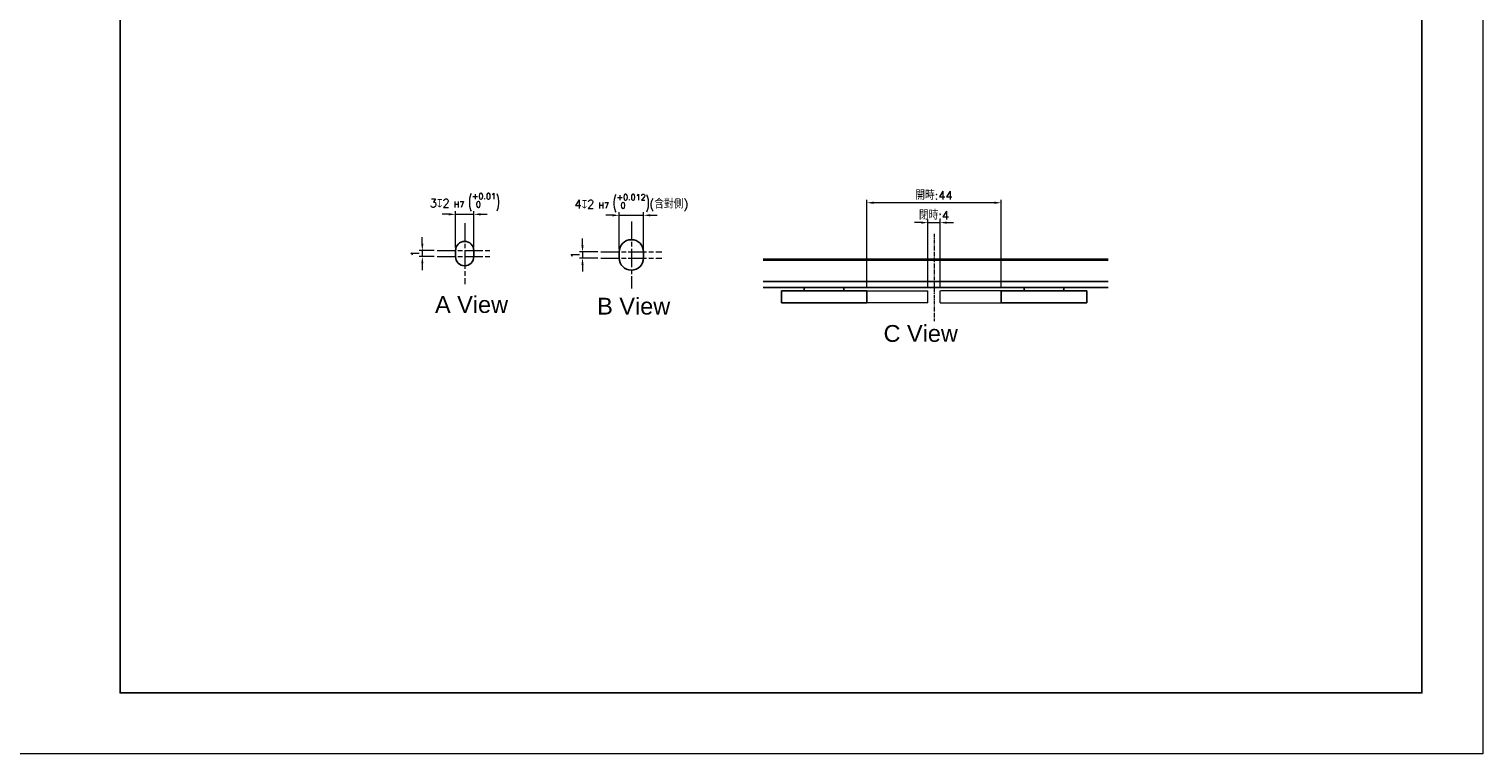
# Model space of a CAD drawing. Header units: inches. Extents: x 0 to 5766, y -2164 to 1330.
# Tile 104 of 217: x 3630 to 4106, y -20 to 218. Entities that reach past the tile are written whole.
import ezdxf

# ---------------------------------------------------------------- set-up
doc = ezdxf.new("R2010")
doc.units = ezdxf.units.IN
doc.header["$MEASUREMENT"] = 0
for name, pattern in [('AM_ISO08W050x2', [9, 6, -0.75, 1.5, -0.75]), ('CENTER', [2, 1.25, -0.25, 0.25, -0.25]), ('HIDDEN', [0.375, 0.25, -0.125])]:
    doc.linetypes.add(name, pattern=pattern)
for name, color, linetype, lineweight in [('AM_4', 3, 'Continuous', 15), ('AM_5', 3, 'Continuous', 15), ('AM_7', 4, 'CENTER', 15), ('AM_8', 1, 'Continuous', 15)]:
    doc.layers.add(name, color=color, linetype=linetype, lineweight=lineweight)
doc.styles.get("Standard").update_dxf_attribs({"font": 'arial.ttf'})
doc.styles.add('尺寸標註', font='romans.shx', dxfattribs={"bigfont": 'CHINESET.SHX'})
doc.dimstyles.new('複本(2) CNS2-1$0', dxfattribs={"dimtxt": 2.75, "dimasz": 2.2, "dimexe": 1, "dimexo": 1, "dimgap": 1, "dimtad": 1, "dimtoh": 1, "dimdsep": 46, "dimtxsty": '尺寸標註', "dimcen": 0, "dimclrd": 2, "dimclre": 2, "dimclrt": 3, "dimadec": 0, "dimazin": 2, "dimtp": 0.1, "dimtm": 0.1, "dimtfac": 0.71, "dimtmove": 0, "dimatfit": 0, "dimfxl": 0, "dimlwd": 13, "dimlwe": 13, "dimarcsym": 0})

# ---------------------------------------------------------------- blocks, each defined once
blk = doc.blocks.new('*D340')
at = {"layer": 'AM_5', "color": 2, "lineweight": 13}
for p, q in [((3758.82, 147.17), (3758.82, 149.37)), ((3762.69, 144.97), (3757.82, 144.97)), ((3762.69, 142.97), (3757.82, 142.97)), ((3758.82, 144.97), (3758.82, 142.97)), ((3758.82, 140.77), (3758.82, 138.57))]:
    blk.add_line(p, q, dxfattribs=at)
at = {"layer": 'AM_5', "color": 2}
for points in [[(3758.45, 147.17), (3759.18, 147.17), (3758.82, 144.97)], [(3758.45, 140.77), (3759.18, 140.77), (3758.82, 142.97)]]:
    blk.add_solid(points, dxfattribs=at)
at = {"layer": 'Defpoints', "color": 0}
for p in [(3758.82, 142.97), (3763.69, 144.97), (3763.69, 142.97)]:
    blk.add_point(p, dxfattribs=at)
at = {"layer": 'AM_5', "color": 3, "insert": (3756.44, 143.97), "char_height": 2.75, "attachment_point": 5, "rotation": 90, "style": '尺寸標註'}
blk.add_mtext('1', dxfattribs=at)
blk = doc.blocks.new('*D341')
at = {"layer": 'AM_5', "color": 2, "lineweight": 13}
for p, q in [((3769.69, 145.97), (3769.69, 157.84)), ((3775.69, 145.97), (3775.69, 157.84)), ((3767.49, 156.84), (3765.29, 156.84)), ((3769.69, 156.84), (3775.69, 156.84)), ((3777.89, 156.84), (3780.09, 156.84))]:
    blk.add_line(p, q, dxfattribs=at)
at = {"layer": 'AM_5', "color": 2}
for points in [[(3767.49, 157.21), (3767.49, 156.48), (3769.69, 156.84)], [(3777.89, 157.21), (3777.89, 156.48), (3775.69, 156.84)]]:
    blk.add_solid(points, dxfattribs=at)
at = {"layer": 'Defpoints', "color": 0}
for p in [(3775.69, 156.84), (3769.69, 144.97), (3775.69, 144.97)]:
    blk.add_point(p, dxfattribs=at)
at = {"layer": 'AM_5', "color": 3, "insert": (3772.69, 160.78), "char_height": 2.75, "attachment_point": 5, "style": '尺寸標註'}
blk.add_mtext('3{\\Famgdt;x}2{}{\\H0.7x;\\C3; H7 {\\H2x;\\W0.5;(}\\S+0.01^  0;{\\H2x;\\W0.5;)}}', dxfattribs=at)
blk = doc.blocks.new('*D360')
at = {"layer": 'AM_5', "color": 2, "lineweight": 13}
for p, q in [((3811.28, 146.72), (3811.28, 148.92)), ((3816.28, 144.52), (3810.28, 144.52)), ((3811.28, 144.52), (3811.28, 142.52)), ((3816.28, 142.52), (3810.28, 142.52)), ((3811.28, 140.32), (3811.28, 138.12))]:
    blk.add_line(p, q, dxfattribs=at)
at = {"layer": 'AM_5', "color": 2}
for points in [[(3810.91, 146.72), (3811.64, 146.72), (3811.28, 144.52)], [(3810.91, 140.32), (3811.64, 140.32), (3811.28, 142.52)]]:
    blk.add_solid(points, dxfattribs=at)
at = {"layer": 'Defpoints', "color": 0}
for p in [(3817.28, 144.52), (3811.28, 142.52), (3817.28, 142.52)]:
    blk.add_point(p, dxfattribs=at)
at = {"layer": 'AM_5', "color": 3, "insert": (3808.9, 143.52), "char_height": 2.75, "attachment_point": 5, "rotation": 90, "style": '尺寸標註'}
blk.add_mtext('1', dxfattribs=at)
blk = doc.blocks.new('*D343')
at = {"layer": 'AM_5', "color": 2, "lineweight": 13}
for p, q in [((3823.28, 145.52), (3823.28, 157.52)), ((3831.28, 145.52), (3831.28, 157.52)), ((3821.08, 156.52), (3818.88, 156.52)), ((3823.28, 156.52), (3831.28, 156.52)), ((3833.48, 156.52), (3835.68, 156.52))]:
    blk.add_line(p, q, dxfattribs=at)
at = {"layer": 'AM_5', "color": 2}
for points in [[(3821.08, 156.89), (3821.08, 156.16), (3823.28, 156.52)], [(3833.48, 156.89), (3833.48, 156.16), (3831.28, 156.52)]]:
    blk.add_solid(points, dxfattribs=at)
at = {"layer": 'Defpoints', "color": 0}
for p in [(3831.28, 156.52), (3823.28, 144.52), (3831.28, 144.52)]:
    blk.add_point(p, dxfattribs=at)
at = {"layer": 'AM_5', "color": 3, "insert": (3827.28, 160.46), "char_height": 2.75, "attachment_point": 5, "style": '尺寸標註'}
blk.add_mtext('4{\\Famgdt;x}2{}{\\H0.7x;\\C3; H7 {\\H2x;\\W0.5;(}\\S+0.012^  0;{\\H2x;\\W0.5;)}}(含對側)', dxfattribs=at)
blk = doc.blocks.new('*D361')
at = {"layer": 'AM_5', "color": 2, "lineweight": 13}
for p, q in [((3922.19, 154.12), (3919.99, 154.12)), ((3924.39, 132.82), (3924.39, 155.12)), ((3924.39, 154.12), (3928.39, 154.12)), ((3928.39, 132.82), (3928.39, 155.12)), ((3930.59, 154.12), (3932.79, 154.12))]:
    blk.add_line(p, q, dxfattribs=at)
at = {"layer": 'AM_5', "color": 2}
for points in [[(3922.19, 154.48), (3922.19, 153.75), (3924.39, 154.12)], [(3930.59, 154.48), (3930.59, 153.75), (3928.39, 154.12)]]:
    blk.add_solid(points, dxfattribs=at)
at = {"layer": 'Defpoints', "color": 0}
for p in [(3928.39, 154.12), (3924.39, 131.82), (3928.39, 131.82)]:
    blk.add_point(p, dxfattribs=at)
at = {"layer": 'AM_5', "color": 3, "insert": (3926.39, 156.49), "char_height": 2.75, "attachment_point": 5, "style": '尺寸標註'}
blk.add_mtext('閉時:4', dxfattribs=at)
blk = doc.blocks.new('*D362')
at = {"layer": 'AM_5', "color": 2, "lineweight": 13}
for p, q in [((3904.39, 132.82), (3904.39, 161.64)), ((3946.19, 160.64), (3906.59, 160.64)), ((3948.39, 132.82), (3948.39, 161.64))]:
    blk.add_line(p, q, dxfattribs=at)
at = {"layer": 'AM_5', "color": 2}
for points in [[(3906.59, 161), (3906.59, 160.27), (3904.39, 160.64)], [(3946.19, 161), (3946.19, 160.27), (3948.39, 160.64)]]:
    blk.add_solid(points, dxfattribs=at)
at = {"layer": 'Defpoints', "color": 0}
for p in [(3904.39, 160.64), (3904.39, 131.82), (3948.39, 131.82)]:
    blk.add_point(p, dxfattribs=at)
at = {"layer": 'AM_5', "color": 3, "insert": (3926.39, 163.01), "char_height": 2.75, "attachment_point": 5, "style": '尺寸標註'}
blk.add_mtext('開時:44', dxfattribs=at)

msp = doc.modelspace()

# ---------------------------------------------------------------- linework, layer by layer
at = {"color": 7, "linetype": 'Continuous', "lineweight": 25}
for p, q in [((3769.686, 144.972), (3769.686, 142.972)), ((3775.686, 142.972), (3775.686, 144.972)), ((3823.277, 144.523), (3823.277, 142.523)), ((3831.277, 142.523), (3831.277, 144.523)), ((3983.391, 142.116), (3870.391, 142.116)), ((3983.391, 141.816), (3870.391, 141.816)), ((3983.391, 134.816), (3870.391, 134.816)), ((3983.391, 132.816), (3870.391, 132.816)), ((3876.391, 127.816), (3876.391, 131.816)), ((3877.391, 131.816), (3876.391, 131.816)), ((3903.391, 131.816), (3877.391, 131.816)), ((3883.891, 132.816), (3883.891, 131.816)), ((3896.891, 131.816), (3896.891, 132.816)), ((3904.391, 131.816), (3903.391, 131.816)), ((3904.391, 127.816), (3904.391, 131.816)), ((3948.391, 127.816), (3948.391, 131.816)), ((3949.391, 131.816), (3948.391, 131.816)), ((3975.391, 131.816), (3949.391, 131.816)), ((3955.891, 132.816), (3955.891, 131.816)), ((3968.891, 131.816), (3968.891, 132.816)), ((3976.391, 131.816), (3975.391, 131.816)), ((3976.391, 127.816), (3976.391, 131.816)), ((3877.391, 127.816), (3876.391, 127.816)), ((3903.391, 127.816), (3877.391, 127.816)), ((3904.391, 127.816), (3903.391, 127.816)), ((3949.391, 127.816), (3948.391, 127.816)), ((3975.391, 127.816), (3949.391, 127.816)), ((3976.391, 127.816), (3975.391, 127.816))]:
    msp.add_line(p, q, dxfattribs=at)
msp.add_lwpolyline([(3659.828, 203.663), (3659.828, 591.783), (4086.155, 591.783), (4086.155, 203.663)])
msp.add_lwpolyline([(3659.828, 591.783), (4086.155, 591.783), (4086.155, 0), (3659.828, 0)], close=True)
for centre, radius, start, end in [((3772.686, 144.972), 3, 0, 180), ((3827.277, 144.523), 4, 0, 180), ((3772.686, 142.972), 3, 180, 0), ((3827.277, 142.523), 4, 180, 0)]:
    msp.add_arc(centre, radius, start, end, dxfattribs=at)
at = {"layer": 'AM_4', "linetype": 'HIDDEN', "ltscale": 0.5}
for p, q in [((3904.391, 131.816), (3924.391, 131.816)), ((3924.391, 127.816), (3924.391, 131.816)), ((3928.391, 127.816), (3928.391, 131.816)), ((3948.391, 131.816), (3928.391, 131.816)), ((3924.391, 127.816), (3904.391, 127.816)), ((3928.391, 127.816), (3948.391, 127.816))]:
    msp.add_line(p, q, dxfattribs=at)
at = {"layer": 'AM_7', "linetype": 'AM_ISO08W050x2'}
for p, q in [((3772.686, 153.972), (3772.686, 133.972)), ((3827.277, 154.523), (3827.277, 132.523)), ((3763.686, 144.972), (3781.686, 144.972)), ((3763.686, 142.972), (3781.686, 142.972)), ((3817.277, 144.523), (3837.277, 144.523)), ((3817.277, 142.523), (3837.277, 142.523))]:
    msp.add_line(p, q, dxfattribs=at)
at = {"layer": 'AM_7'}
msp.add_line((3926.391, 150.488), (3926.391, 121.866), dxfattribs=at)
at = {"layer": 'AM_8'}
msp.add_lwpolyline([(3153.908, 611.783), (4106.155, 611.783), (4106.155, -20), (3153.908, -20)], close=True, dxfattribs=at)

# ---------------------------------------------------------------- texts
at = {"layer": 'AM_4', "color": 1, "char_height": 5.5, "attachment_point": 5}
for s, insert in [('A View', (3774.935, 127.236)), ('B View', (3828.037, 126.709)), ('C View', (3922.034, 117.765))]:
    msp.add_mtext(s, dxfattribs=dict(at, insert=insert))

# ---------------------------------------------------------------- dimensions: what is measured, and where the dimension line sits
at = {"layer": 'AM_5'}
for base, p1, p2, text, override, picture, middle in [((3775.686, 156.842), (3769.686, 144.972), (3775.686, 144.972), '<>{\\Famgdt;x}2{}{\\H0.7x;\\C3; H7 {\\H2x;\\W0.5;(}\\S+0.01^  0;{\\H2x;\\W0.5;)}}', {"dimdec": 1, "dimlfac": 0.5, "dimtp": 0.1, "dimtm": 0.1, "dimtdec": 2, "dimtix": 1, "dimtzin": 8}, '*D341', (3772.686, 156.842)), ((3928.391, 154.116), (3924.391, 131.816), (3928.391, 131.816), '閉時:<>', {"dimdec": 1}, '*D361', (3926.391, 154.116))]:
    dim = msp.add_linear_dim(base=base, p1=p1, p2=p2, text=text, dimstyle='複本(2) CNS2-1$0', override=override, dxfattribs=at)
    dim.commit()
    dim.dimension.update_dxf_attribs({"geometry": picture, "text_midpoint": middle, "dimtype": 160})
for base, p1, p2, text, override, picture, middle in [((3831.277, 156.523), (3823.277, 144.523), (3831.277, 144.523), '<>{\\Famgdt;x}2{}{\\H0.7x;\\C3; H7 {\\H2x;\\W0.5;(}\\S+0.012^  0;{\\H2x;\\W0.5;)}}(含對側)', {"dimdec": 1, "dimlfac": 0.5, "dimtp": 0.1, "dimtm": 0.1, "dimtdec": 3, "dimtix": 1, "dimtzin": 8}, '*D343', (3827.277, 160.456)), ((3904.391, 160.638), (3948.391, 131.816), (3904.391, 131.816), '開時:<>', {"dimdec": 1}, '*D362', (3926.391, 163.013))]:
    dim = msp.add_linear_dim(base=base, p1=p1, p2=p2, text=text, dimstyle='複本(2) CNS2-1$0', override=override, dxfattribs=at)
    dim.commit()
    dim.dimension.update_dxf_attribs({"geometry": picture, "text_midpoint": middle})
dim = msp.add_linear_dim(base=(3758.818, 142.972), p1=(3763.686, 144.972), p2=(3763.686, 142.972), angle=90, dimstyle='複本(2) CNS2-1$0', override={"dimdec": 1, "dimlfac": 0.5, "dimtix": 1}, dxfattribs=at)
dim.commit()
dim.dimension.update_dxf_attribs({"geometry": '*D340', "text_midpoint": (3758.818, 143.972), "dimtype": 160})
dim = msp.add_linear_dim(base=(3811.277, 142.523), p1=(3817.277, 144.523), p2=(3817.277, 142.523), angle=90, dimstyle='複本(2) CNS2-1$0', override={"dimdec": 1, "dimlfac": 0.5, "dimtix": 1}, dxfattribs=at)
dim.commit()
dim.dimension.update_dxf_attribs({"geometry": '*D360', "text_midpoint": (3808.902, 143.523)})

doc.saveas('drawing.dxf')
